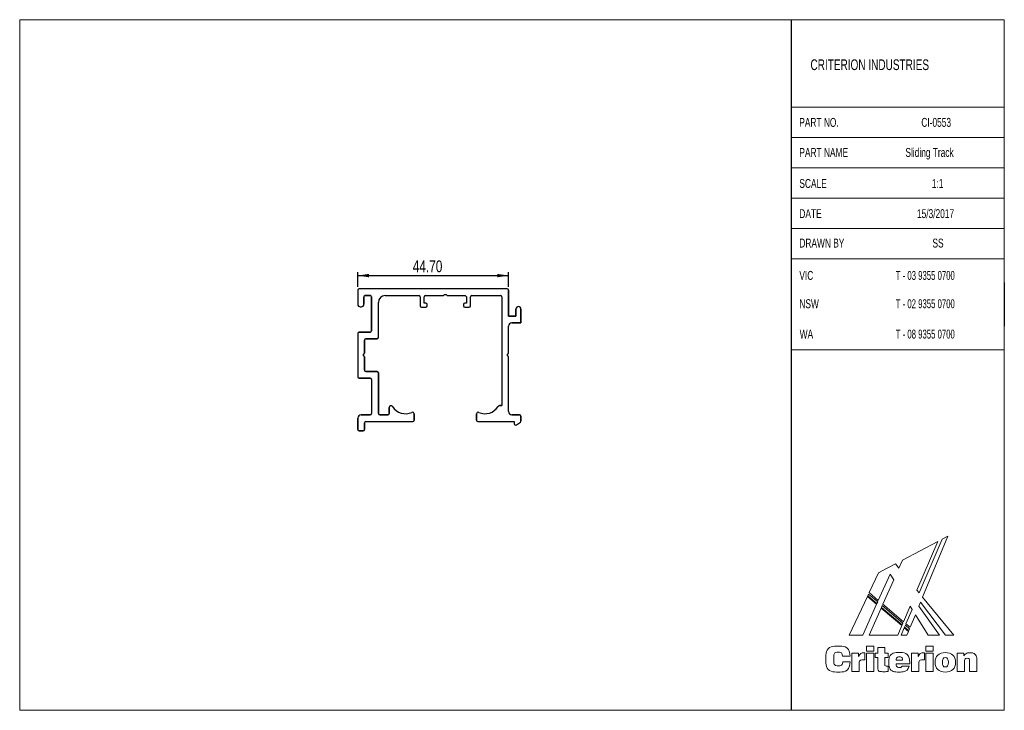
# Model space of a CAD drawing. Header units: millimetres. Extents: x -772 to 295, y -697 to 208.
# Tile 2 of 2: x 2 to 295, y 2 to 208. Entities that reach past the tile are written whole.
import ezdxf

# ---------------------------------------------------------------- set-up
doc = ezdxf.new("R2010")
doc.units = ezdxf.units.MM
doc.layers.add('LAYER_1', color=7, linetype='Continuous')
doc.styles.add('SLDTEXTSTYLE0', font='TXT', dxfattribs={"width": 0.7})
doc.styles.add('SLDTEXTSTYLE1', font='TXT', dxfattribs={"width": 0.65})
doc.styles.add('SLDTEXTSTYLE2', font='TXT', dxfattribs={"width": 0.75})
doc.dimstyles.new('SLDDIMSTYLE0', dxfattribs={"dimtxt": 3.5, "dimasz": 3.302, "dimexe": 0, "dimexo": 0.0625, "dimgap": 0.875, "dimtad": 1, "dimrnd": 1e-09, "dimzin": 4, "dimdsep": 46, "dimtxsty": 'SLDTEXTSTYLE2', "dimsah": 1, "dimcen": 0.09, "dimadec": 0, "dimazin": 1, "dimtfac": 1, "dimtofl": 0, "dimtmove": 0, "dimatfit": 3, "dimfxl": 1, "dimfrac": 2, "dimtolj": 1, "dimtzin": 12, "dimarcsym": 0})

# ---------------------------------------------------------------- blocks, each defined once
blk = doc.blocks.new('Block2_1')
at = {"color": 250, "linetype": 'Continuous', "lineweight": 18, "true_color": 0x191924}
for p, q in [((33.25, 38.78), (22.77, 33.23)), ((33.25, 38.78), (22.77, 33.23)), ((27.07, 24.3), (33.25, 38.78)), ((27.07, 24.3), (33.25, 38.78)), ((34.56, 39.46), (27.73, 23.5)), ((34.56, 39.46), (27.73, 23.5)), ((28.74, 22.26), (36.18, 40.32)), ((28.74, 22.26), (36.18, 40.32)), ((36.18, 40.32), (34.56, 39.46)), ((36.18, 40.32), (34.56, 39.46)), ((22.77, 33.23), (21.71, 30.84)), ((22.77, 33.23), (21.71, 30.84)), ((15.65, 29.46), (12.9, 23.57)), ((15.65, 29.46), (12.9, 23.57)), ((18.04, 30.73), (15.65, 29.46)), ((18.04, 30.73), (15.65, 29.46)), ((19.25, 31.37), (18.04, 30.73)), ((19.25, 31.37), (18.04, 30.73)), ((19.91, 31.72), (19.25, 31.37)), ((19.91, 31.72), (19.25, 31.37)), ((19.25, 31.37), (19.25, 31.37)), ((19.25, 31.37), (19.25, 31.37)), ((20.66, 32.12), (19.91, 31.72)), ((20.66, 32.12), (19.91, 31.72)), ((21.71, 30.84), (20.66, 32.12)), ((21.71, 30.84), (20.66, 32.12)), ((15.6, 21.29), (19.07, 29.08)), ((15.6, 21.29), (19.07, 29.08)), ((20.16, 27.34), (16.96, 20.14)), ((20.16, 27.34), (16.96, 20.14)), ((19.07, 29.08), (20.16, 27.34)), ((19.07, 29.08), (20.16, 27.34)), ((12.9, 23.57), (15.6, 21.29)), ((12.9, 23.57), (15.6, 21.29)), ((27.73, 23.5), (27.07, 24.3)), ((27.73, 23.5), (27.07, 24.3)), ((12.37, 22.43), (7, 10.92)), ((12.37, 22.43), (7, 10.92)), ((15.08, 20.13), (12.37, 22.43)), ((15.08, 20.13), (12.37, 22.43)), ((12.72, 23.17), (12.47, 22.64)), ((12.72, 23.17), (12.47, 22.64)), ((12.47, 22.64), (15.18, 20.35)), ((12.47, 22.64), (15.18, 20.35)), ((15.42, 20.88), (12.72, 23.17)), ((15.42, 20.88), (12.72, 23.17)), ((15.18, 20.35), (15.42, 20.88)), ((15.18, 20.35), (15.42, 20.88)), ((27.64, 19.57), (28.13, 20.75)), ((27.64, 19.57), (28.13, 20.75)), ((28.13, 20.75), (35.5, 10.92)), ((28.13, 20.75), (35.5, 10.92)), ((38.03, 10.92), (28.74, 22.26)), ((38.03, 10.92), (28.74, 22.26)), ((10.98, 10.92), (15.08, 20.13)), ((10.98, 10.92), (15.08, 20.13)), ((16.44, 18.98), (12.86, 10.92)), ((16.44, 18.98), (12.86, 10.92)), ((22.57, 13.79), (16.44, 18.98)), ((22.57, 13.79), (16.44, 18.98)), ((16.78, 19.73), (16.54, 19.2)), ((16.78, 19.73), (16.54, 19.2)), ((16.54, 19.2), (22.67, 14.01)), ((16.54, 19.2), (22.67, 14.01)), ((22.9, 14.55), (16.78, 19.73)), ((22.9, 14.55), (16.78, 19.73)), ((16.96, 20.14), (23.07, 14.95)), ((16.96, 20.14), (23.07, 14.95)), ((23.07, 14.95), (25.03, 19.53)), ((23.07, 14.95), (25.03, 19.53)), ((25.62, 18.58), (23.81, 14.34)), ((25.62, 18.58), (23.81, 14.34)), ((25.03, 19.53), (25.62, 18.58)), ((25.03, 19.53), (25.62, 18.58)), ((33.78, 10.92), (27.64, 19.57)), ((33.78, 10.92), (27.64, 19.57)), ((25.06, 13.29), (26.59, 17.03)), ((25.06, 13.29), (26.59, 17.03)), ((26.59, 17.03), (30.4, 10.92)), ((26.59, 17.03), (30.4, 10.92)), ((21.35, 10.92), (22.57, 13.79)), ((21.35, 10.92), (22.57, 13.79)), ((23.3, 13.15), (22.35, 10.92)), ((23.3, 13.15), (22.35, 10.92)), ((22.67, 14.01), (22.9, 14.55)), ((22.67, 14.01), (22.9, 14.55)), ((24.56, 12.08), (23.3, 13.15)), ((24.56, 12.08), (23.3, 13.15)), ((23.63, 13.93), (23.4, 13.37)), ((23.63, 13.93), (23.4, 13.37)), ((23.4, 13.37), (24.65, 12.31)), ((23.4, 13.37), (24.65, 12.31)), ((24.88, 12.87), (23.63, 13.93)), ((24.88, 12.87), (23.63, 13.93)), ((23.81, 14.34), (25.06, 13.29)), ((23.81, 14.34), (25.06, 13.29)), ((24.08, 10.92), (24.56, 12.08)), ((24.08, 10.92), (24.56, 12.08)), ((24.65, 12.31), (24.88, 12.87)), ((24.65, 12.31), (24.88, 12.87)), ((7, 10.92), (10.98, 10.92)), ((7, 10.92), (10.98, 10.92)), ((12.86, 10.92), (21.35, 10.92)), ((12.86, 10.92), (21.35, 10.92)), ((22.35, 10.92), (24.08, 10.92)), ((22.35, 10.92), (24.08, 10.92)), ((30.4, 10.92), (33.78, 10.92)), ((30.4, 10.92), (33.78, 10.92)), ((35.5, 10.92), (38.03, 10.92)), ((35.5, 10.92), (38.03, 10.92)), ((12.07, 7.71), (14.23, 7.71)), ((12.07, 6.16), (12.07, 7.71)), ((14.23, 6.16), (12.07, 6.16)), ((14.23, 7.71), (14.23, 6.16)), ((15.41, 5.61), (15.41, 7.28)), ((15.41, 7.28), (17.54, 7.28)), ((17.54, 7.28), (17.54, 5.61)), ((29.72, 7.71), (31.89, 7.71)), ((29.72, 6.16), (29.72, 7.71)), ((31.89, 6.16), (29.72, 6.16)), ((31.89, 7.71), (31.89, 6.16)), ((7.25, 4.75), (5, 4.75)), ((5.06, 3.04), (7.29, 3.04)), ((7.77, 5.61), (9.75, 5.61)), ((7.77, 0.2), (7.77, 5.61)), ((9.75, 5.61), (9.75, 4.62)), ((11.43, 5.75), (11.63, 5.75)), ((11.63, 5.75), (11.63, 3.6)), ((12.07, 5.61), (14.23, 5.61)), ((12.07, 0.2), (12.07, 5.61)), ((14.23, 5.61), (14.23, 0.2)), ((14.64, 4.37), (14.64, 5.61)), ((14.64, 5.61), (15.41, 5.61)), ((15.41, 4.37), (14.64, 4.37)), ((15.41, 1.66), (15.41, 4.37)), ((17.54, 5.61), (18.55, 5.61)), ((18.55, 4.37), (17.54, 4.37)), ((17.54, 4.37), (17.54, 2.21)), ((18.55, 5.61), (18.55, 4.37)), ((20.89, 3.51), (22.81, 3.51)), ((25.43, 5.61), (27.41, 5.61)), ((25.43, 0.2), (25.43, 5.61)), ((27.41, 5.61), (27.41, 4.62)), ((29.09, 5.75), (29.28, 5.75)), ((29.28, 5.75), (29.28, 3.6)), ((29.72, 5.61), (31.89, 5.61)), ((29.72, 0.2), (29.72, 5.61)), ((31.89, 5.61), (31.89, 0.2)), ((39.01, 5.61), (40.96, 5.61)), ((39.01, 0.2), (39.01, 5.61)), ((40.96, 5.61), (40.96, 4.82)), ((41.16, 2.99), (41.16, 0.2)), ((42.69, 0.2), (42.69, 3)), ((44.84, 3.01), (44.84, 0.2)), ((9.93, 0.2), (7.77, 0.2)), ((9.93, 2.42), (9.93, 0.2)), ((14.23, 0.2), (12.07, 0.2)), ((18.57, 1.72), (18.57, 0.16)), ((24.93, 2.43), (20.89, 2.43)), ((22.7, 1.8), (24.75, 1.8)), ((24.93, 2.56), (24.93, 2.43)), ((27.58, 0.2), (25.43, 0.2)), ((27.58, 2.42), (27.58, 0.2)), ((31.89, 0.2), (29.72, 0.2)), ((41.16, 0.2), (39.01, 0.2)), ((44.84, 0.2), (42.69, 0.2))]:
    blk.add_line(p, q, dxfattribs=at)
for points in [[(7.29, 3.04), (7.16, 1.12), (5.89, 0), (3.78, 0), (1.43, 0), (0, 1.48), (0, 3.86), (0, 6.25), (1.44, 7.72), (3.73, 7.72), (5.85, 7.72), (7.11, 6.65), (7.25, 4.75)], [(5, 4.75), (4.93, 5.5), (4.51, 5.88), (3.76, 5.88), (2.83, 5.88), (2.37, 5.21), (2.37, 3.86), (2.37, 2.52), (2.87, 1.83), (3.82, 1.83), (4.54, 1.83), (4.99, 2.26), (5.06, 3.04)], [(9.75, 4.62), (10.04, 5.42), (10.56, 5.75), (11.43, 5.75)], [(11.63, 3.6), (11.47, 3.62), (11.32, 3.63), (11.19, 3.63), (10.32, 3.63), (9.93, 3.26), (9.93, 2.42)], [(24.75, 1.8), (24.46, 0.63), (23.44, 0.01), (21.77, 0.01), (19.9, 0.01), (18.74, 1.14), (18.74, 2.86), (18.74, 4.67), (19.93, 5.8), (21.85, 5.8), (23.76, 5.8), (24.93, 4.6), (24.93, 2.56)], [(22.81, 3.51), (22.77, 4.18), (22.44, 4.52), (21.83, 4.52), (21.27, 4.52), (20.92, 4.15), (20.89, 3.51)], [(27.41, 4.62), (27.7, 5.42), (28.21, 5.75), (29.09, 5.75)], [(29.28, 3.6), (29.12, 3.62), (28.98, 3.63), (28.85, 3.63), (27.98, 3.63), (27.58, 3.26), (27.58, 2.42)], [(40.96, 4.82), (41.46, 5.45), (42.07, 5.75), (42.86, 5.75), (43.52, 5.75), (44.04, 5.53), (44.39, 5.1), (44.81, 4.6), (44.84, 3.95), (44.84, 3.01)], [(42.69, 3), (42.69, 3.75), (42.55, 4.08), (41.96, 4.08), (41.42, 4.08), (41.16, 3.73), (41.16, 2.99)], [(18.57, 0.16), (18.1, 0.13), (17.65, 0.11), (17.24, 0.11), (15.9, 0.11), (15.41, 0.49), (15.41, 1.66)], [(17.54, 2.21), (17.54, 1.82), (17.75, 1.71), (18.27, 1.71)], [(18.27, 1.71), (18.36, 1.71), (18.46, 1.71), (18.57, 1.72)], [(20.89, 2.43), (20.92, 1.74), (21.27, 1.35), (21.89, 1.35), (22.31, 1.35), (22.59, 1.52), (22.7, 1.8)]]:
    blk.add_open_spline(points, degree=3, dxfattribs=at)
for points, knots in [([(35.48, 0.01), (33.57, 0.01), (32.42, 1.12), (32.42, 2.91), (32.42, 4.7), (33.57, 5.8), (35.48, 5.8)], [2, 2, 2, 2, 3, 3, 3, 4, 4, 4, 4]), ([(35.48, 4.31), (34.82, 4.31), (34.59, 3.87), (34.59, 2.91), (34.59, 1.95), (34.82, 1.51), (35.48, 1.51)], [2, 2, 2, 2, 3, 3, 3, 4, 4, 4, 4]), ([(35.48, 5.8), (37.38, 5.8), (38.53, 4.7), (38.53, 2.91), (38.53, 1.12), (37.38, 0.01), (35.48, 0.01)], [0, 0, 0, 0, 1, 1, 1, 2, 2, 2, 2]), ([(35.48, 1.51), (36.13, 1.51), (36.37, 1.95), (36.37, 2.91), (36.37, 3.87), (36.13, 4.31), (35.48, 4.31)], [0, 0, 0, 0, 1, 1, 1, 2, 2, 2, 2])]:
    blk.add_open_spline(points, degree=3, knots=knots, dxfattribs=at)
blk = doc.blocks.new('_D')
at = {"layer": 'LAYER_1', "color": 1}
for p, q in [((102.77, 128.19), (102.77, 132.54)), ((102.77, 131.54), (147.47, 131.54)), ((147.47, 128.19), (147.47, 132.54))]:
    blk.add_line(p, q, dxfattribs=at)
for points in [[(102.77, 131.54), (106.07, 131.03), (106.07, 132.04)], [(147.47, 131.54), (144.17, 132.04), (144.17, 131.03)]]:
    blk.add_solid(points, dxfattribs=at)
at = {"layer": 'LAYER_1', "color": 1, "insert": (119.07, 136.05), "char_height": 3.5, "attachment_point": 1, "style": 'SLDTEXTSTYLE2'}
blk.add_mtext('44.70', dxfattribs=at)

msp = doc.modelspace()

# ---------------------------------------------------------------- linework, layer by layer
at = {"color": 7, "linetype": 'Continuous', "lineweight": 18}
for p, q in [((2.5, 207.5), (294.51, 207.5)), ((2.5, 207.5), (2.5, 2.5)), ((294.51, 207.5), (294.51, 2.5)), ((231.292, 181.5), (294.51, 181.5)), ((231.292, 172.5), (294.51, 172.5)), ((231.292, 163.5), (294.51, 163.5)), ((231.292, 154.5), (294.51, 154.5)), ((231.292, 145.5), (294.51, 145.5)), ((231.292, 136.5), (294.51, 136.5)), ((294.51, 116.5), (294.51, 103.5)), ((231.292, 109.5), (294.51, 109.5)), ((2.5, 2.5), (294.51, 2.5))]:
    msp.add_line(p, q, dxfattribs=at)
at = {"color": 7, "linetype": 'Continuous'}
for p, q in [((102.773, 127.19), (102.773, 123.04)), ((147.073, 127.59), (103.173, 127.59)), ((106.473, 125.59), (104.973, 125.59)), ((110.873, 125.59), (120.873, 125.59)), ((122.873, 125.59), (128.173, 125.59)), ((128.173, 125.59), (128.473, 125.89)), ((128.473, 125.89), (128.973, 125.89)), ((128.973, 125.89), (129.273, 125.59)), ((129.273, 125.59), (134.573, 125.59)), ((136.573, 125.59), (145.073, 125.59)), ((147.473, 127.19), (147.473, 119.54)), ((104.573, 125.19), (104.573, 123.04)), ((106.873, 115.19), (106.873, 125.19)), ((108.873, 113.19), (108.873, 123.59)), ((121.273, 125.19), (121.273, 122.54)), ((122.473, 123.34), (122.473, 125.19)), ((122.973, 123.34), (122.473, 123.34)), ((123.373, 122.54), (123.373, 122.94)), ((134.073, 122.94), (134.073, 122.54)), ((134.973, 123.34), (134.473, 123.34)), ((134.973, 125.19), (134.973, 123.34)), ((136.173, 122.54), (136.173, 125.19)), ((145.473, 125.19), (145.473, 92.94)), ((103.523, 122.29), (103.823, 122.29)), ((121.673, 122.14), (122.973, 122.14)), ((134.473, 122.14), (135.773, 122.14)), ((149.673, 119.54), (149.673, 121.59)), ((151.173, 121.59), (151.173, 117.54)), ((147.473, 119.54), (149.673, 119.54)), ((151.173, 117.54), (148.473, 117.54)), ((102.773, 114.39), (102.773, 101.49)), ((103.173, 114.79), (106.473, 114.79)), ((147.473, 108.49), (147.473, 116.54)), ((104.773, 112.39), (104.773, 108.49)), ((108.473, 112.79), (105.173, 112.79)), ((104.773, 108.49), (104.473, 108.19)), ((104.473, 108.19), (104.473, 107.69)), ((147.473, 108.49), (147.173, 108.19)), ((147.173, 108.19), (147.173, 107.69)), ((104.473, 107.69), (104.773, 107.39)), ((104.773, 107.39), (104.773, 103.49)), ((147.173, 107.69), (147.473, 107.39)), ((147.473, 91.19), (147.473, 107.39)), ((105.173, 103.09), (108.473, 103.09)), ((108.873, 102.69), (108.873, 90.59)), ((106.473, 101.09), (103.173, 101.09)), ((106.873, 100.69), (106.873, 90.59)), ((112.073, 90.59), (112.073, 92.389)), ((144.822, 92.94), (145.473, 92.94)), ((102.773, 85.84), (102.773, 89.19)), ((103.773, 90.19), (106.473, 90.19)), ((104.773, 87.79), (104.773, 85.84)), ((105.173, 88.19), (119.073, 88.19)), ((109.273, 90.19), (111.673, 90.19)), ((119.473, 90.479), (119.473, 88.59)), ((137.973, 88.59), (137.973, 90.479)), ((138.373, 88.19), (149.173, 88.19)), ((148.473, 90.19), (150.773, 90.19)), ((149.173, 88.19), (149.173, 87.59)), ((149.797, 87.259), (150.997, 88.071)), ((151.173, 89.79), (151.173, 88.402)), ((104.373, 85.44), (103.173, 85.44))]:
    msp.add_line(p, q, dxfattribs=at)
at = {"color": 7, "linetype": 'Continuous', "lineweight": 25}
for p, q in [((102.773, 127.19), (102.773, 123.04)), ((147.073, 127.59), (103.173, 127.59)), ((104.973, 125.59), (106.473, 125.59)), ((110.873, 125.59), (120.873, 125.59)), ((122.873, 125.59), (128.173, 125.59)), ((128.173, 125.59), (128.473, 125.89)), ((128.473, 125.89), (128.973, 125.89)), ((128.973, 125.89), (129.273, 125.59)), ((129.273, 125.59), (134.573, 125.59)), ((136.573, 125.59), (145.073, 125.59)), ((147.473, 119.54), (147.473, 127.19)), ((104.573, 123.04), (104.573, 125.19)), ((106.873, 125.19), (106.873, 115.19)), ((108.873, 113.19), (108.873, 123.59)), ((121.273, 125.19), (121.273, 122.54)), ((122.473, 123.34), (122.473, 125.19)), ((122.973, 123.34), (122.473, 123.34)), ((123.373, 122.54), (123.373, 122.94)), ((134.073, 122.94), (134.073, 122.54)), ((134.973, 123.34), (134.473, 123.34)), ((134.973, 125.19), (134.973, 123.34)), ((136.173, 122.54), (136.173, 125.19)), ((145.473, 125.19), (145.473, 92.94)), ((103.523, 122.29), (103.823, 122.29)), ((121.673, 122.14), (122.973, 122.14)), ((134.473, 122.14), (135.773, 122.14)), ((149.673, 121.59), (149.673, 119.54)), ((151.173, 117.54), (151.173, 121.59)), ((149.673, 119.54), (147.473, 119.54)), ((148.473, 117.54), (151.173, 117.54)), ((102.773, 114.39), (102.773, 101.49)), ((106.473, 114.79), (103.173, 114.79)), ((147.473, 108.49), (147.473, 116.54)), ((104.773, 108.49), (104.773, 112.39)), ((105.173, 112.79), (108.473, 112.79)), ((104.473, 108.19), (104.773, 108.49)), ((104.473, 107.69), (104.473, 108.19)), ((147.173, 108.19), (147.473, 108.49)), ((147.173, 107.69), (147.173, 108.19)), ((104.773, 107.39), (104.473, 107.69)), ((104.773, 103.49), (104.773, 107.39)), ((147.473, 107.39), (147.173, 107.69)), ((147.473, 91.19), (147.473, 107.39)), ((108.473, 103.09), (105.173, 103.09)), ((108.873, 90.59), (108.873, 102.69)), ((103.173, 101.09), (106.473, 101.09)), ((106.873, 100.69), (106.873, 90.59)), ((112.073, 92.389), (112.073, 90.59)), ((145.473, 92.94), (144.822, 92.94)), ((102.773, 89.19), (102.773, 85.84)), ((106.473, 90.19), (103.773, 90.19)), ((104.773, 85.84), (104.773, 87.79)), ((105.173, 88.19), (119.073, 88.19)), ((111.673, 90.19), (109.273, 90.19)), ((119.473, 88.59), (119.473, 90.479)), ((137.973, 90.479), (137.973, 88.59)), ((138.373, 88.19), (149.173, 88.19)), ((150.773, 90.19), (148.473, 90.19)), ((149.173, 88.19), (149.173, 87.59)), ((149.797, 87.259), (150.997, 88.071)), ((151.173, 88.402), (151.173, 89.79)), ((103.173, 85.44), (104.373, 85.44))]:
    msp.add_line(p, q, dxfattribs=at)
at = {"color": 7, "linetype": 'Continuous'}
for centre, radius, start, end in [((103.173, 127.19), 0.4, 90, 180), ((104.973, 125.19), 0.4, 90, 180), ((106.473, 125.19), 0.4, 360, 90), ((110.873, 123.59), 2, 90, 180), ((120.873, 125.19), 0.4, 360, 90), ((122.873, 125.19), 0.4, 90, 180), ((134.573, 125.19), 0.4, 0, 90), ((136.573, 125.19), 0.4, 90, 180), ((145.073, 125.19), 0.4, 0, 90), ((147.073, 127.19), 0.4, 0, 90), ((103.523, 123.04), 0.75, 180, 270), ((103.823, 123.04), 0.75, 270, 0), ((122.973, 122.94), 0.4, 360, 90), ((134.473, 122.94), 0.4, 90, 180), ((121.673, 122.54), 0.4, 180, 270), ((122.973, 122.54), 0.4, 270, 0), ((134.473, 122.54), 0.4, 180, 270), ((135.773, 122.54), 0.4, 270, 0), ((150.423, 121.59), 0.75, 90, 180), ((150.423, 121.59), 0.75, 0, 90), ((148.473, 116.54), 1, 90, 180), ((103.173, 114.39), 0.4, 90, 180), ((106.473, 115.19), 0.4, 270, 360), ((105.173, 112.39), 0.4, 90, 180), ((108.473, 113.19), 0.4, 270, 0), ((105.173, 103.49), 0.4, 180, 270), ((108.473, 102.69), 0.4, 360, 90), ((103.173, 101.49), 0.4, 180, 270), ((106.473, 100.69), 0.4, 0, 90), ((106.473, 90.59), 0.4, 270, 0), ((109.273, 90.59), 0.4, 180, 270), ((111.673, 90.59), 0.4, 270, 0), ((112.623, 92.389), 0.551, 31.65631, 180), ((116.923, 95.04), 4.5, 211.65631, 294.20483), ((118.973, 90.479), 0.5, 0, 114.20483), ((138.473, 90.479), 0.5, 65.79517, 180), ((140.523, 95.04), 4.5, 245.79517, 328.34369), ((144.822, 92.389), 0.551, 90, 148.34369), ((148.473, 91.19), 1, 180, 270), ((103.773, 89.19), 1, 90, 180), ((105.173, 87.79), 0.4, 90, 180), ((119.073, 88.59), 0.4, 270, 0), ((138.373, 88.59), 0.4, 180, 270), ((150.773, 89.79), 0.4, 0, 90), ((150.773, 88.402), 0.4, 304.09358, 0), ((103.173, 85.84), 0.4, 180, 270), ((104.373, 85.84), 0.4, 270, 0), ((149.573, 87.59), 0.4, 180, 304.09358)]:
    msp.add_arc(centre, radius, start, end, dxfattribs=at)
at = {"color": 7, "linetype": 'Continuous', "lineweight": 25}
for centre, radius, start, end in [((103.173, 127.19), 0.4, 90, 180), ((104.973, 125.19), 0.4, 90, 180), ((106.473, 125.19), 0.4, 360, 90), ((110.873, 123.59), 2, 90, 180), ((120.873, 125.19), 0.4, 360, 90), ((122.873, 125.19), 0.4, 90, 180), ((134.573, 125.19), 0.4, 0, 90), ((136.573, 125.19), 0.4, 90, 180), ((145.073, 125.19), 0.4, 0, 90), ((147.073, 127.19), 0.4, 0, 90), ((103.523, 123.04), 0.75, 180, 270), ((103.823, 123.04), 0.75, 270, 0), ((122.973, 122.94), 0.4, 360, 90), ((134.473, 122.94), 0.4, 90, 180), ((121.673, 122.54), 0.4, 180, 270), ((122.973, 122.54), 0.4, 270, 0), ((134.473, 122.54), 0.4, 180, 270), ((135.773, 122.54), 0.4, 270, 0), ((150.423, 121.59), 0.75, 0, 180), ((148.473, 116.54), 1, 90, 180), ((103.173, 114.39), 0.4, 90, 180), ((106.473, 115.19), 0.4, 270, 0), ((105.173, 112.39), 0.4, 90, 180), ((108.473, 113.19), 0.4, 270, 0), ((105.173, 103.49), 0.4, 180, 270), ((108.473, 102.69), 0.4, 360, 90), ((103.173, 101.49), 0.4, 180, 270), ((106.473, 100.69), 0.4, 0, 90), ((106.473, 90.59), 0.4, 270, 0), ((109.273, 90.59), 0.4, 180, 270), ((111.673, 90.59), 0.4, 270, 0), ((112.623, 92.389), 0.551, 31.65631, 180), ((116.923, 95.04), 4.5, 211.65631, 294.20483), ((118.973, 90.479), 0.5, 0, 114.20483), ((138.473, 90.479), 0.5, 65.79517, 180), ((140.523, 95.04), 4.5, 245.79517, 328.34369), ((144.822, 92.389), 0.551, 90, 148.34369), ((148.473, 91.19), 1, 180, 270), ((103.773, 89.19), 1, 90, 180), ((105.173, 87.79), 0.4, 90, 180), ((119.073, 88.59), 0.4, 270, 0), ((138.373, 88.59), 0.4, 180, 270), ((150.773, 89.79), 0.4, 0, 90), ((150.773, 88.402), 0.4, 304.09358, 0), ((103.173, 85.84), 0.4, 180, 270), ((104.373, 85.84), 0.4, 270, 0), ((149.573, 87.59), 0.4, 180, 304.09358)]:
    msp.add_arc(centre, radius, start, end, dxfattribs=at)
at = {"layer": 'LAYER_1', "color": 7}
for p, q in [((231.292, 207.5), (231.292, 2.5)), ((294.51, 129.5), (294.51, 116.5))]:
    msp.add_line(p, q, dxfattribs=at)

# ---------------------------------------------------------------- block references
at = {"color": 7, "linetype": 'Continuous'}
msp.add_blockref('Block2_1', (241.542, 13.855), dxfattribs=at)

# ---------------------------------------------------------------- texts
at = {"color": 7, "linetype": 'Continuous', "lineweight": 0, "attachment_point": 1}
for s, insert, char_height, style in [('CRITERION INDUSTRIES', (237.019, 195.719), 3.175, 'SLDTEXTSTYLE0'), ('PART NO.', (233.704, 178.341), 2.6458, 'SLDTEXTSTYLE0'), ('CI-0553', (269.899, 178.341), 2.6458, 'SLDTEXTSTYLE0'), ('PART NAME', (233.729, 169.418), 2.6458, 'SLDTEXTSTYLE0'), ('Sliding Track', (265.18, 169.418), 2.64583, 'SLDTEXTSTYLE0'), ('SCALE', (233.729, 160.21), 2.6458, 'SLDTEXTSTYLE0'), ('1:1', (273.018, 160.21), 2.6458, 'SLDTEXTSTYLE0'), ('VIC', (233.729, 132.914), 2.6458, 'SLDTEXTSTYLE0'), ('T - 03 9355 0700', (262.312, 132.914), 2.64583, 'SLDTEXTSTYLE1'), ('NSW', (233.729, 124.513), 2.6458, 'SLDTEXTSTYLE0'), ('T - 02 9355 0700', (262.312, 124.513), 2.64583, 'SLDTEXTSTYLE1'), ('WA', (233.827, 115.501), 2.6458, 'SLDTEXTSTYLE0'), ('T - 08 9355 0700', (262.312, 115.501), 2.64583, 'SLDTEXTSTYLE1')]:
    msp.add_mtext(s, dxfattribs=dict(at, insert=insert, char_height=char_height, style=style))
at = {"layer": 'LAYER_1', "color": 7, "char_height": 2.6458, "attachment_point": 1, "style": 'SLDTEXTSTYLE0'}
for s, insert in [('DATE', (233.729, 151.253)), ('15/3/2017', (268.608, 151.253)), ('DRAWN BY', (233.729, 142.514)), ('SS', (273.199, 142.514))]:
    msp.add_mtext(s, dxfattribs=dict(at, insert=insert))

# ---------------------------------------------------------------- dimensions: what is measured, and where the dimension line sits
at = {"layer": 'LAYER_1', "color": 1}
dim = msp.add_linear_dim(base=(147.473, 131.537), p1=(102.773, 127.19), p2=(147.473, 127.19), dimstyle='SLDDIMSTYLE0', dxfattribs=at)
dim.commit()
dim.dimension.update_dxf_attribs({"geometry": '_D', "text_midpoint": (124.893, 131.537), "dimtype": 160})

doc.saveas('drawing.dxf')
